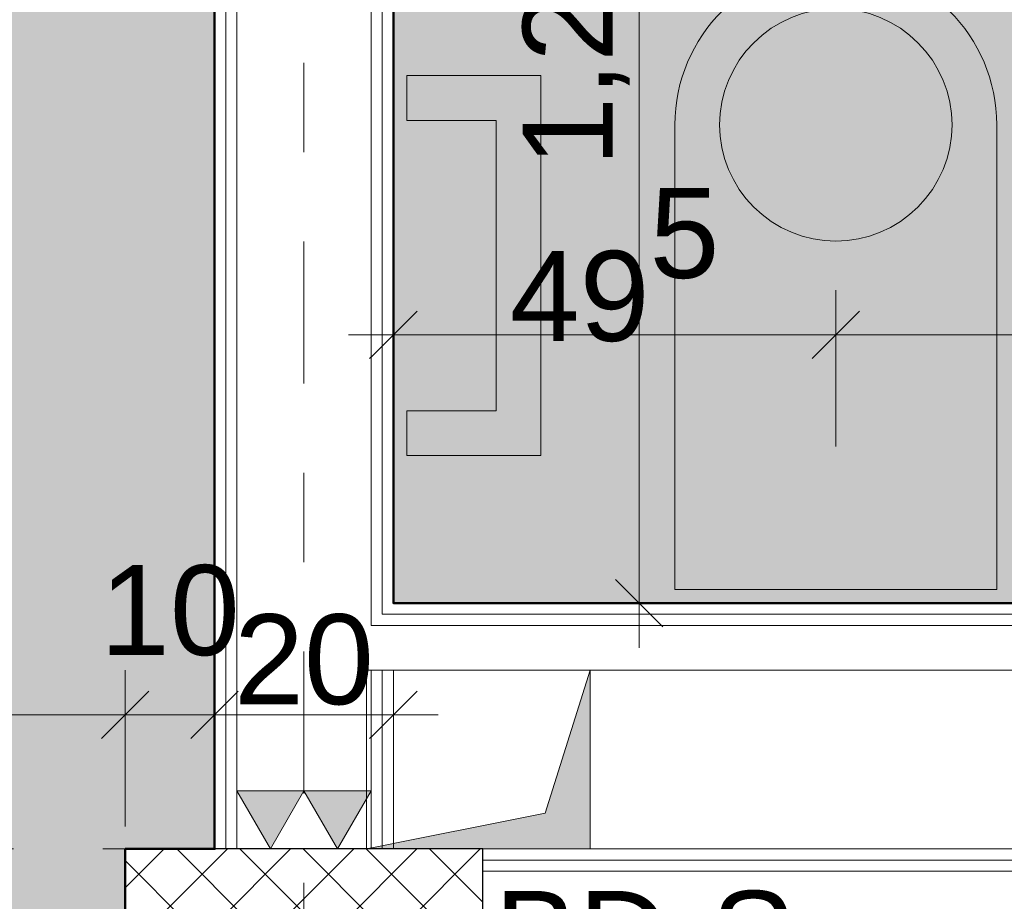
# Model space of a CAD drawing. Header units: metres. Extents: x -180 to 4, y -49 to 6.
# Tile 237 of 256: x -152.939 to -151.838, y -7.031 to -6.044. Entities that reach past the tile are written whole.
import ezdxf

# ---------------------------------------------------------------- set-up
doc = ezdxf.new("R2010")
doc.units = ezdxf.units.M
doc.header["$LTSCALE"] = 0.05
doc.header["$PDMODE"] = 1
doc.header["$PDSIZE"] = -2
doc.linetypes.add('Linienart-3', pattern=[2.116531, 1.058062, -1.058469])
doc.linetypes.add('Linienart-53', pattern=[5.291531, 3.175, -1.058062, 0.352704, -0.705764])
doc.layers.get('0').update_dxf_attribs({"lineweight": 25})
for name, color, linetype, lineweight, true_color in [('00 -Bauelemente -Dämmung innen', 7, 'Continuous', 9, 0xff7fe6), ('00 -Bauelemente -Gipskarton', 7, 'Continuous', 9, 0xff7fe6), ('30 -33 Aussenwände- 3 Aussenstützen', 7, 'Continuous', 50, 0x0000dd), ('30 -34 Innenwände- 2 nichttragend', 7, 'Continuous', 18, 0xff7fe6), ('30 -35 Decken- 1 Konstruktion-Träger- Stahlbeton', 7, 'Continuous', 13, 0x33aa00), ('30 -35 Decken- 11 Bodendurchbruch', 7, 'Continuous', 15, 0x599559), ('40 -41 Abwasser_Wasser_Gas- 1 Abwasser + sanitäre Anlagen', 7, 'Continuous', 9, 0xff6633), ('60- 61 allgemeine Ausstattung- 1 Möbel', 7, 'Continuous', 9, 0x00cccc), ('70 -72 Beschriftung- 1 Beschriftung allgemein', 7, 'Continuous', 9, 0xff6633), ('70 -72 Beschriftung- 2 Beschriftung Bauteile', 7, 'Continuous', 9, 0x9999ff), ('70 -75 Raumstempel- 1 Raumstempel', 1, 'Continuous', 50, 0xff0000), ('70 -76 Bemaßung- 2 Allgemein', 7, 'Continuous', 5, 0x6666cc), ('CW-Unsichtbar', 7, 'Continuous', 9, 0x599559)]:
    doc.layers.add(name, color=color, linetype=linetype, lineweight=lineweight, true_color=true_color)
doc.layers.add('70 -71 Achsen- 1 Gebäudeachsen', color=7, linetype='Linienart-53', lineweight=18)
doc.layers.add('Keine', color=7, linetype='Continuous', lineweight=9)
doc.styles.add('Arial', font='arial.ttf')
doc.dimstyles.new('k+k 1_50', dxfattribs={"dimtxt": 0.100689, "dimasz": 0.05302, "dimexe": 0.05, "dimexo": 0.15, "dimgap": 0.01, "dimtad": 1, "dimdec": 3, "dimtxsty": 'Arial', "dimblk": 'VW_SLASH', "dimblk1": 'VW_SLASH', "dimblk2": 'VW_SLASH', "dimcen": 0, "dimdle": 0.05, "dimadec": 3, "dimazin": 0, "dimtfac": 0.75, "dimtdec": 3, "dimtix": 1, "dimtmove": 0, "dimatfit": 0, "dimldrblk": 'VW_SLASH-1', "dimfxl": 0.125, "dimfxlon": 1, "dimfrac": 2, "dimtolj": 1, "dimarcsym": 0})

# ---------------------------------------------------------------- blocks, each defined once
blk = doc.blocks.new('Gruppe')
at = {"layer": '30 -35 Decken- 1 Konstruktion-Träger- Stahlbeton', "color": 7, "linetype": 'Linienart-3', "lineweight": 13, "transparency": 33554687}
blk.add_line((-101.346, -6.972), (-160.096, -6.972), dxfattribs=at)
at = {"layer": '30 -35 Decken- 1 Konstruktion-Träger- Stahlbeton', "color": 0, "flags": 1}
for tag in ['IFC_UUID', 'instanceID']:
    blk.add_attdef(tag, (-160.096, -7.372), '', height=0.00018, dxfattribs=at)
blk = doc.blocks.new('Gruppe-11432')
at = {"layer": '30 -33 Aussenwände- 3 Aussenstützen', "linetype": 'Continuous', "lineweight": 9, "transparency": 33554687}
for p, q in [((-152.621, -7.122), (-152.621, -7.222)), ((-152.671, -7.172), (-152.571, -7.172))]:
    blk.add_line(p, q, dxfattribs=at)
blk = doc.blocks.new('Gruppe-11433')
at = {"color": 255, "lineweight": 25, "transparency": 33554687}
blk.add_wipeout([(-152.421, -6.972), (-152.821, -6.972), (-152.821, -7.372), (-152.421, -7.372)], dxfattribs=at).dxf.layer = '30 -33 Aussenwände- 3 Aussenstützen'
at = {"layer": '30 -33 Aussenwände- 3 Aussenstützen', "linetype": 'Continuous', "lineweight": 9, "transparency": 33554687}
h = blk.add_hatch(dxfattribs=at)
h.set_pattern_fill('Beton 1mm SRF', style=0, pattern_type=2)
h.set_pattern_definition([(45, (0, 0), (0.03535534, -0.03535534), []), (-45, (0, 0), (0.03535534, 0.03535534), [])])
h.paths.add_polyline_path([(-152.421, -6.972), (-152.821, -6.972), (-152.821, -7.372), (-152.421, -7.372)])
at = {"layer": '30 -33 Aussenwände- 3 Aussenstützen', "lineweight": 25, "transparency": 33554687, "flags": 128}
blk.add_lwpolyline([(-152.421, -6.972), (-152.821, -6.972), (-152.821, -7.372), (-152.421, -7.372)], close=True, dxfattribs=at)
at = {"layer": '30 -33 Aussenwände- 3 Aussenstützen', "transparency": 33554687}
blk.add_blockref('Gruppe-11432', (0, 0), dxfattribs=at)
blk = doc.blocks.new('Gruppe-11434')
at = {"layer": '30 -33 Aussenwände- 3 Aussenstützen', "color": 7}
blk.add_blockref('Gruppe-11433', (0, 0), dxfattribs=at)
at = {"layer": '30 -33 Aussenwände- 3 Aussenstützen', "color": 0, "flags": 1}
for tag in ['IFC_UUID', 'instanceID']:
    blk.add_attdef(tag, (-152.821, -7.372), '', height=0.00018, dxfattribs=at)
blk = doc.blocks.new('_01-OG1_Tragwerk (2D)')
at = {"layer": '30 -35 Decken- 1 Konstruktion-Träger- Stahlbeton'}
blk.add_blockref('Gruppe', (0, 0), dxfattribs=at)
at = {"color": 255, "lineweight": 5, "transparency": 33554687}
for points in [[(-152.546, -5.037), (-152.696, -4.937), (-152.721, -4.912), (-152.721, -6.972), (-152.521, -6.972), (-152.521, -6.772), (-152.546, -6.772), (-152.546, -6.722), (-152.521, -6.697), (-152.521, -5.062)], [(-148.721, -6.972), (-150.661, -6.972), (-150.686, -6.997), (-150.786, -6.997), (-150.811, -6.972), (-152.421, -6.972), (-152.421, -7.122), (-148.871, -7.122)]]:
    blk.add_wipeout(points, dxfattribs=at).dxf.layer = '30 -34 Innenwände- 2 nichttragend'
for points in [[(-152.521, -6.697), (-152.521, -5.062), (-152.5335, -5.0495), (-152.5335, -6.7095)], [(-152.521, -6.972), (-152.521, -6.772), (-152.5335, -6.772), (-152.5335, -6.972)], [(-152.421, -6.9845), (-150.7985, -6.9845), (-150.811, -6.972), (-152.421, -6.972)]]:
    blk.add_wipeout(points, dxfattribs=at).dxf.layer = '00 -Bauelemente -Gipskarton'
at = {"layer": '00 -Bauelemente -Gipskarton', "transparency": 33554687}
for p, q in [((-152.521, -5.062), (-152.521, -6.697)), ((-152.521, -6.772), (-152.521, -6.972)), ((-152.421, -6.972), (-150.811, -6.972))]:
    blk.add_line(p, q, dxfattribs=at)
at = {"layer": '30 -34 Innenwände- 2 nichttragend', "transparency": 33554687}
for p, q in [((-152.521, -5.062), (-152.521, -6.697)), ((-152.521, -6.772), (-152.521, -6.972)), ((-152.421, -6.972), (-150.811, -6.972))]:
    blk.add_line(p, q, dxfattribs=at)
at = {"color": 255, "lineweight": 5, "transparency": 33554687}
for points in [[(-152.5335, -6.7095), (-152.5335, -5.0495), (-152.546, -5.037), (-152.546, -6.722)], [(-152.5335, -6.972), (-152.5335, -6.772), (-152.546, -6.772), (-152.546, -6.972)], [(-152.421, -6.997), (-150.786, -6.997), (-150.7985, -6.9845), (-152.421, -6.9845)]]:
    blk.add_wipeout(points, dxfattribs=at).dxf.layer = '00 -Bauelemente -Gipskarton'
at = {"layer": '00 -Bauelemente -Gipskarton', "transparency": 33554687}
for p, q in [((-152.5335, -5.0495), (-152.5335, -6.7095)), ((-152.5335, -5.0495), (-152.5335, -6.7095)), ((-152.5335, -6.772), (-152.5335, -6.972)), ((-152.5335, -6.772), (-152.5335, -6.972)), ((-152.421, -6.9845), (-150.7985, -6.9845)), ((-152.421, -6.9845), (-150.7985, -6.9845))]:
    blk.add_line(p, q, dxfattribs=at)
at = {"color": 255, "lineweight": 5, "transparency": 33554687}
for points in [[(-152.546, -6.972), (-152.546, -5.037), (-152.696, -4.937), (-152.696, -6.972)], [(-148.846, -7.097), (-148.746, -6.997), (-152.421, -6.997), (-152.421, -7.097)]]:
    blk.add_wipeout(points, dxfattribs=at).dxf.layer = '00 -Bauelemente -Dämmung innen'
at = {"layer": '00 -Bauelemente -Dämmung innen', "transparency": 33554687}
for p, q in [((-152.546, -5.037), (-152.546, -6.722)), ((-152.546, -6.772), (-152.546, -6.972)), ((-152.421, -6.997), (-150.786, -6.997))]:
    blk.add_line(p, q, dxfattribs=at)
at = {"layer": '00 -Bauelemente -Gipskarton', "transparency": 33554687}
for p, q in [((-152.546, -5.037), (-152.546, -6.722)), ((-152.546, -6.772), (-152.546, -6.972)), ((-152.421, -6.997), (-150.786, -6.997))]:
    blk.add_line(p, q, dxfattribs=at)
at = {"layer": '30 -34 Innenwände- 2 nichttragend', "transparency": 33554687}
blk.add_line((-152.421, -7.122), (-152.421, -6.972), dxfattribs=at)
at = {"color": 255, "lineweight": 5, "transparency": 33554687}
blk.add_wipeout([(-152.696, -6.972), (-152.696, -4.937), (-152.7085, -4.9245), (-152.7085, -6.972)], dxfattribs=at).dxf.layer = '00 -Bauelemente -Gipskarton'
at = {"layer": '00 -Bauelemente -Dämmung innen', "transparency": 33554687}
blk.add_line((-152.696, -4.937), (-152.696, -6.972), dxfattribs=at)
at = {"layer": '00 -Bauelemente -Gipskarton', "transparency": 33554687}
blk.add_line((-152.696, -4.937), (-152.696, -6.972), dxfattribs=at)
at = {"color": 255, "lineweight": 5, "transparency": 33554687}
for points, layer in [([(-152.7085, -6.972), (-152.7085, -4.9245), (-152.721, -4.912), (-152.721, -6.972)], '00 -Bauelemente -Gipskarton'), ([(-150.786, -6.772), (-150.786, -6.722), (-150.811, -6.697), (-152.521, -6.697), (-152.546, -6.722), (-152.546, -6.772)], '30 -34 Innenwände- 2 nichttragend')]:
    blk.add_wipeout(points, dxfattribs=at).dxf.layer = layer
at = {"layer": '00 -Bauelemente -Gipskarton', "transparency": 33554687}
for p, q in [((-152.721, -4.912), (-152.721, -6.972)), ((-152.7085, -4.9245), (-152.7085, -6.972)), ((-152.7085, -4.9245), (-152.7085, -6.972))]:
    blk.add_line(p, q, dxfattribs=at)
at = {"layer": '30 -34 Innenwände- 2 nichttragend', "transparency": 33554687}
for p, q in [((-152.721, -4.912), (-152.721, -6.972)), ((-152.721, -6.972), (-152.521, -6.972))]:
    blk.add_line(p, q, dxfattribs=at)
at = {"color": 255, "lineweight": 5, "transparency": 33554687}
blk.add_wipeout([(-152.546, -6.772), (-150.786, -6.772), (-150.786, -6.722), (-152.546, -6.722)], dxfattribs=at).dxf.layer = '00 -Bauelemente -Dämmung innen'
at = {"layer": '00 -Bauelemente -Dämmung innen', "transparency": 33554687}
for p, q in [((-152.521, -6.772), (-152.546, -6.772)), ((-150.811, -6.772), (-152.521, -6.772))]:
    blk.add_line(p, q, dxfattribs=at)
at = {"layer": '30 -34 Innenwände- 2 nichttragend', "transparency": 33554687}
blk.add_line((-150.811, -6.772), (-152.521, -6.772), dxfattribs=at)
at = {"layer": '30 -33 Aussenwände- 3 Aussenstützen'}
blk.add_blockref('Gruppe-11434', (0, 0), dxfattribs=at)
at = {"color": 255, "lineweight": 5, "transparency": 33554687}
blk.add_wipeout([(-152.546, -6.722), (-150.786, -6.722), (-150.7985, -6.7095), (-152.5335, -6.7095)], dxfattribs=at).dxf.layer = '00 -Bauelemente -Gipskarton'
at = {"layer": '00 -Bauelemente -Dämmung innen', "transparency": 33554687}
blk.add_line((-150.786, -6.722), (-152.546, -6.722), dxfattribs=at)
at = {"layer": '00 -Bauelemente -Gipskarton', "transparency": 33554687}
blk.add_line((-150.786, -6.722), (-152.546, -6.722), dxfattribs=at)
at = {"color": 255, "lineweight": 5, "transparency": 33554687}
blk.add_wipeout([(-152.5335, -6.7095), (-150.7985, -6.7095), (-150.811, -6.697), (-152.521, -6.697)], dxfattribs=at).dxf.layer = '00 -Bauelemente -Gipskarton'
at = {"layer": '00 -Bauelemente -Gipskarton', "transparency": 33554687}
for p, q in [((-150.811, -6.697), (-152.521, -6.697)), ((-150.7985, -6.7095), (-152.5335, -6.7095)), ((-150.7985, -6.7095), (-152.5335, -6.7095))]:
    blk.add_line(p, q, dxfattribs=at)
at = {"layer": '30 -34 Innenwände- 2 nichttragend', "transparency": 33554687}
blk.add_line((-150.811, -6.697), (-152.521, -6.697), dxfattribs=at)
blk = doc.blocks.new('Gruppe-12850')
at = {"layer": '40 -41 Abwasser_Wasser_Gas- 1 Abwasser + sanitäre Anlagen', "flags": 128}
for points in [[(-151.701, -6.682), (-151.701, -5.832), (-151.651, -5.832), (-151.651, -6.682)], [(-152.026, -6.292), (-152.0387, -6.2914), (-152.0514, -6.2895), (-152.0637, -6.2864), (-152.0757, -6.2821), (-152.0873, -6.2767), (-152.0982, -6.2701), (-152.1085, -6.2625), (-152.1179, -6.254), (-152.1265, -6.2445), (-152.1341, -6.2343), (-152.1406, -6.2233), (-152.1461, -6.2118), (-152.1504, -6.1998), (-152.1535, -6.1874), (-152.1554, -6.1748), (-152.156, -6.162), (-152.1554, -6.1493), (-152.1535, -6.1367), (-152.1504, -6.1243), (-152.1461, -6.1123), (-152.1406, -6.1008), (-152.1341, -6.0898), (-152.1265, -6.0796), (-152.1179, -6.0701), (-152.1085, -6.0616), (-152.0982, -6.054), (-152.0873, -6.0474), (-152.0757, -6.0419), (-152.0637, -6.0376), (-152.0514, -6.0345), (-152.0387, -6.0327), (-152.026, -6.032), (-152.0133, -6.0327), (-152.0006, -6.0345), (-151.9883, -6.0376), (-151.9763, -6.0419), (-151.9647, -6.0474), (-151.9538, -6.054), (-151.9435, -6.0616), (-151.9341, -6.0701), (-151.9255, -6.0796), (-151.9179, -6.0898), (-151.9114, -6.1008), (-151.9059, -6.1123), (-151.9016, -6.1243), (-151.8985, -6.1367), (-151.8966, -6.1493), (-151.896, -6.162), (-151.8966, -6.1748), (-151.8985, -6.1874), (-151.9016, -6.1998), (-151.9059, -6.2118), (-151.9114, -6.2233), (-151.9179, -6.2343), (-151.9255, -6.2445), (-151.9341, -6.254), (-151.9435, -6.2625), (-151.9538, -6.2701), (-151.9647, -6.2767), (-151.9763, -6.2821), (-151.9883, -6.2864), (-152.0006, -6.2895), (-152.0133, -6.2914)], [(-152.506, -6.482), (-152.406, -6.482), (-152.406, -6.157), (-152.506, -6.157), (-152.506, -6.107), (-152.356, -6.107), (-152.356, -6.532), (-152.506, -6.532)]]:
    blk.add_lwpolyline(points, close=True, dxfattribs=at)
blk.add_lwpolyline([(-151.846, -6.682), (-152.206, -6.682), (-152.206, -6.162, -1), (-151.846, -6.162)], format="xyb", close=True, dxfattribs=at)
blk = doc.blocks.new('Gruppe-14505')
at = {"layer": '30 -35 Decken- 11 Bodendurchbruch', "linetype": 'Continuous', "lineweight": 0}
blk.add_hatch(color=85, dxfattribs=at).paths.add_polyline_path([(-152.551, -6.972), (-152.301, -6.972), (-152.301, -6.772), (-152.351, -6.932)])
at = {"layer": '30 -35 Decken- 11 Bodendurchbruch', "flags": 128}
blk.add_lwpolyline([(-152.551, -6.972), (-152.301, -6.972), (-152.301, -6.772), (-152.351, -6.932)], close=True, dxfattribs=at)
blk = doc.blocks.new('Gruppe-14506')
at = {"layer": '30 -35 Decken- 11 Bodendurchbruch', "flags": 128}
blk.add_lwpolyline([(-152.551, -6.972), (-152.551, -6.772), (-152.301, -6.772), (-152.351, -6.932)], close=True, dxfattribs=at)
blk = doc.blocks.new('Gruppe-14507')
at = {"layer": '30 -35 Decken- 11 Bodendurchbruch', "insert": (-152.408, -7.3014), "char_height": 0.100689, "attachment_point": 7, "line_spacing_factor": 0.970891, "style": 'Arial'}
blk.add_mtext('BD-S \\P0,25m/0,20m', dxfattribs=at)
blk = doc.blocks.new('Gruppe-14508')
at = {"layer": '30 -35 Decken- 11 Bodendurchbruch'}
for name in ['Gruppe-14505', 'Gruppe-14506']:
    blk.add_blockref(name, (0, 0), dxfattribs=at)
at = {"layer": '30 -35 Decken- 11 Bodendurchbruch', "color": 7, "transparency": 33554687}
blk.add_blockref('Gruppe-14507', (0, 0), dxfattribs=at)
blk = doc.blocks.new('Gruppe-14509')
at = {"layer": 'CW-Unsichtbar', "linetype": 'Continuous', "lineweight": 5, "transparency": 33554687}
for p in [(-152.551, -6.872), (-152.301, -6.872)]:
    blk.add_point(p, dxfattribs=at)
at = {"layer": '30 -35 Decken- 11 Bodendurchbruch', "color": 7, "transparency": 33554687}
blk.add_blockref('Gruppe-14508', (0, 0), dxfattribs=at)
at = {"layer": '30 -35 Decken- 11 Bodendurchbruch', "color": 0, "flags": 1}
for tag in ['IFC_UUID', 'instanceID', 'prm0_name', 'prm0_type', 'prm0_value', 'prm1_name', 'prm1_type', 'prm1_value', 'prm2_name', 'prm2_type', 'prm2_value', 'prm3_name', 'prm3_type', 'prm3_value', 'prm4_name', 'prm4_type', 'prm4_value', 'prm5_name', 'prm5_type', 'prm5_value', 'prm6_name', 'prm6_type', 'prm6_value', 'prm7_name', 'prm7_type', 'prm7_value']:
    blk.add_attdef(tag, (-152.551, -7.306), '', height=0.00018, dxfattribs=at)
blk = doc.blocks.new('_OG1_2D (2D)')
at = {"layer": '70 -75 Raumstempel- 1 Raumstempel', "linetype": 'Continuous', "lineweight": 0, "true_color": 0xff0000}
for points in [[(-152.72099996, -0.64704198), (-152.72099996, -6.97204198), (-152.82099996, -6.97204198), (-152.82099996, -7.37204198), (-152.72099996, -7.37204198), (-152.72099996, -7.78204198), (-156.34599996, -7.78204198), (-156.34599996, -0.64704198)], [(-152.52099996, -5.06204198), (-150.81099996, -5.06204198), (-150.81099996, -6.69704198), (-152.52099996, -6.69704198)]]:
    blk.add_hatch(color=1, dxfattribs=at).paths.add_polyline_path(points)
at = {"layer": '60- 61 allgemeine Ausstattung- 1 Möbel', "flags": 128}
blk.add_lwpolyline([(-153.07099996, -4.89704198), (-153.07099996, -7.78204198), (-152.72099996, -7.78204198), (-152.72099996, -7.37204198), (-152.82099996, -7.37204198), (-152.82099996, -6.97204198), (-152.72099996, -6.97204198), (-152.72099996, -4.89704198)], close=True, dxfattribs=at)
at = {"layer": '70 -75 Raumstempel- 1 Raumstempel', "flags": 128}
for points in [[(-152.72099996, -0.64704198), (-152.72099996, -6.97204198), (-152.82099996, -6.97204198), (-152.82099996, -7.37204198), (-152.72099996, -7.37204198), (-152.72099996, -7.78204198), (-156.34599996, -7.78204198), (-156.34599996, -0.64704198)], [(-152.52099996, -5.06204198), (-150.81099996, -5.06204198), (-150.81099996, -6.69704198), (-152.52099996, -6.69704198)]]:
    blk.add_lwpolyline(points, close=True, dxfattribs=at)
at = {"layer": '30 -35 Decken- 11 Bodendurchbruch'}
blk.add_blockref('Gruppe-14509', (0, 0), dxfattribs=at)
at = {"layer": '40 -41 Abwasser_Wasser_Gas- 1 Abwasser + sanitäre Anlagen'}
blk.add_blockref('Gruppe-12850', (0, 0), dxfattribs=at)
blk = doc.blocks.new('VW_SLASH')
at = {"color": 0, "linetype": 'ByBlock', "lineweight": -2, "transparency": 16777216}
blk.add_line((0.943, 0), (-1, 0), dxfattribs=at)
at = {"color": 0, "lineweight": 20, "transparency": 16777216, "flags": 128}
blk.add_lwpolyline([(0.5, 0.5), (-0.5, -0.5)], dxfattribs=at)
blk = doc.blocks.new('*D18625')
at = {"layer": '70 -76 Bemaßung- 2 Allgemein', "color": 0, "lineweight": -2}
for p, q in [((-152.871, -4.897), (-153.046, -4.897)), ((-152.996, -6.919), (-152.996, -4.9501)), ((-152.971, -6.972), (-153.046, -6.972))]:
    blk.add_line(p, q, dxfattribs=at)
at = {"layer": 'Defpoints', "color": 0}
for p in [(-152.996, -4.897), (-152.696, -4.897), (-152.821, -6.972)]:
    blk.add_point(p, dxfattribs=at)
at = {"layer": '70 -76 Bemaßung- 2 Allgemein', "color": 0, "lineweight": -2, "xscale": 0.05302001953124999, "yscale": 0.05302001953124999, "zscale": 0.05302001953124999}
for p, rotation in [((-152.996, -4.897), 90), ((-152.996, -6.972), 270)]:
    blk.add_blockref('VW_SLASH', p, dxfattribs=dict(at, rotation=rotation))
at = {"layer": '70 -76 Bemaßung- 2 Allgemein', "color": 0, "insert": (-153.0832, -5.9345), "char_height": 0.100689, "attachment_point": 5, "rotation": 90, "style": 'Arial'}
blk.add_mtext('\\A1;2,07\\S5^ ;', dxfattribs=at)
blk = doc.blocks.new('VW_SLASH-1')
at = {"color": 0, "linetype": 'ByBlock', "lineweight": -2, "transparency": 16777216}
blk.add_line((0.943, 0), (-1, 0), dxfattribs=at)
at = {"color": 0, "lineweight": 5, "transparency": 16777216, "flags": 128}
blk.add_lwpolyline([(0.5, 0.5), (-0.5, -0.5)], dxfattribs=at)
blk = doc.blocks.new('*D18626')
at = {"layer": '70 -76 Bemaßung- 2 Allgemein', "color": 0, "lineweight": -2}
for p, q in [((-152.971, -6.972), (-153.046, -6.972)), ((-152.996, -7.319), (-152.996, -7.0251)), ((-152.971, -7.372), (-153.046, -7.372))]:
    blk.add_line(p, q, dxfattribs=at)
at = {"layer": 'Defpoints', "color": 0}
for p in [(-152.996, -6.972), (-152.821, -6.972), (-152.821, -7.372)]:
    blk.add_point(p, dxfattribs=at)
at = {"layer": '70 -76 Bemaßung- 2 Allgemein', "color": 0, "lineweight": -2, "xscale": 0.05302001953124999, "yscale": 0.05302001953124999, "zscale": 0.05302001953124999}
for p, rotation in [((-152.996, -6.972), 90), ((-152.996, -7.372), 270)]:
    blk.add_blockref('VW_SLASH', p, dxfattribs=dict(at, rotation=rotation))
at = {"layer": '70 -76 Bemaßung- 2 Allgemein', "color": 0, "insert": (-153.0574, -7.172), "char_height": 0.10069, "attachment_point": 5, "rotation": 90, "style": 'Arial'}
blk.add_mtext('\\A1;40', dxfattribs=at)
blk = doc.blocks.new('*D18631')
at = {"layer": '70 -76 Bemaßung- 2 Allgemein', "color": 0, "lineweight": -2}
for p, q in [((-153.221, -5.062), (-153.396, -5.062)), ((-153.346, -6.644), (-153.346, -5.1151)), ((-153.221, -6.697), (-153.396, -6.697))]:
    blk.add_line(p, q, dxfattribs=at)
at = {"layer": 'Defpoints', "color": 0}
for p in [(-153.346, -5.062), (-152.546, -5.062), (-152.546, -6.697)]:
    blk.add_point(p, dxfattribs=at)
at = {"layer": '70 -76 Bemaßung- 2 Allgemein', "color": 0, "lineweight": -2, "xscale": 0.05302001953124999, "yscale": 0.05302001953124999, "zscale": 0.05302001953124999}
for p, rotation in [((-153.346, -5.062), 90), ((-153.346, -6.697), 270)]:
    blk.add_blockref('VW_SLASH', p, dxfattribs=dict(at, rotation=rotation))
at = {"layer": '70 -76 Bemaßung- 2 Allgemein', "color": 0, "insert": (-153.4332, -5.8795), "char_height": 0.100689, "attachment_point": 5, "rotation": 90, "style": 'Arial'}
blk.add_mtext('\\A1;1,63\\S5^ ;', dxfattribs=at)
blk = doc.blocks.new('*D18632')
at = {"layer": '70 -76 Bemaßung- 2 Allgemein', "color": 0, "lineweight": -2}
for p, q in [((-153.346, -6.644), (-153.346, -6.591)), ((-153.221, -6.697), (-153.396, -6.697)), ((-153.346, -6.772), (-153.346, -6.697)), ((-153.221, -6.772), (-153.396, -6.772)), ((-153.346, -6.8251), (-153.346, -6.8781))]:
    blk.add_line(p, q, dxfattribs=at)
at = {"layer": 'Defpoints', "color": 0}
for p in [(-153.346, -6.697), (-152.546, -6.697), (-152.546, -6.772)]:
    blk.add_point(p, dxfattribs=at)
at = {"layer": '70 -76 Bemaßung- 2 Allgemein', "color": 0, "lineweight": -2, "xscale": 0.05302001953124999, "yscale": 0.05302001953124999, "zscale": 0.05302001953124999}
for p, rotation in [((-153.346, -6.697), 270), ((-153.346, -6.772), 90)]:
    blk.add_blockref('VW_SLASH', p, dxfattribs=dict(at, rotation=rotation))
at = {"layer": '70 -76 Bemaßung- 2 Allgemein', "color": 0, "insert": (-153.4783, -6.7345), "char_height": 0.100689, "attachment_point": 5, "rotation": 90, "style": 'Arial'}
blk.add_mtext('\\A1;7\\S5^ ;', dxfattribs=at)
blk = doc.blocks.new('*D18633')
at = {"layer": '70 -76 Bemaßung- 2 Allgemein', "color": 0, "lineweight": -2}
for p, q in [((-153.221, -6.772), (-153.396, -6.772)), ((-153.346, -6.919), (-153.346, -6.8251)), ((-153.221, -6.972), (-153.396, -6.972))]:
    blk.add_line(p, q, dxfattribs=at)
at = {"layer": 'Defpoints', "color": 0}
for p in [(-153.346, -6.772), (-152.546, -6.772), (-152.296, -6.972)]:
    blk.add_point(p, dxfattribs=at)
at = {"layer": '70 -76 Bemaßung- 2 Allgemein', "color": 0, "lineweight": -2, "xscale": 0.05302001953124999, "yscale": 0.05302001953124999, "zscale": 0.05302001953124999}
for p, rotation in [((-153.346, -6.772), 90), ((-153.346, -6.972), 270)]:
    blk.add_blockref('VW_SLASH', p, dxfattribs=dict(at, rotation=rotation))
at = {"layer": '70 -76 Bemaßung- 2 Allgemein', "color": 0, "insert": (-153.4074, -6.872), "char_height": 0.10069, "attachment_point": 5, "rotation": 90, "style": 'Arial'}
blk.add_mtext('\\A1;20', dxfattribs=at)
blk = doc.blocks.new('*D18634')
at = {"layer": '70 -76 Bemaßung- 2 Allgemein', "color": 0, "lineweight": -2}
for p, q in [((-153.221, -6.972), (-153.396, -6.972)), ((-153.346, -7.069), (-153.346, -7.0251)), ((-153.221, -7.122), (-153.396, -7.122))]:
    blk.add_line(p, q, dxfattribs=at)
at = {"layer": 'Defpoints', "color": 0}
for p in [(-153.346, -6.972), (-152.296, -6.972), (-152.296, -7.122)]:
    blk.add_point(p, dxfattribs=at)
at = {"layer": '70 -76 Bemaßung- 2 Allgemein', "color": 0, "lineweight": -2, "xscale": 0.05302001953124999, "yscale": 0.05302001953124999, "zscale": 0.05302001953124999}
for p, rotation in [((-153.346, -6.972), 90), ((-153.346, -7.122), 270)]:
    blk.add_blockref('VW_SLASH', p, dxfattribs=dict(at, rotation=rotation))
at = {"layer": '70 -76 Bemaßung- 2 Allgemein', "color": 0, "insert": (-153.437, -7.047), "char_height": 0.10069, "attachment_point": 5, "rotation": 90, "style": 'Arial'}
blk.add_mtext('\\A1;15', dxfattribs=at)
blk = doc.blocks.new('*D18648')
at = {"layer": '70 -76 Bemaßung- 2 Allgemein', "color": 0, "lineweight": -2}
for p, q in [((-152.371, -5.062), (-152.196, -5.062)), ((-152.246, -5.394), (-152.246, -5.1151)), ((-152.371, -5.447), (-152.196, -5.447))]:
    blk.add_line(p, q, dxfattribs=at)
at = {"layer": 'Defpoints', "color": 0}
for p in [(-152.546, -5.062), (-152.246, -5.062), (-152.531, -5.447)]:
    blk.add_point(p, dxfattribs=at)
at = {"layer": '70 -76 Bemaßung- 2 Allgemein', "color": 0, "lineweight": -2, "xscale": 0.05302001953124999, "yscale": 0.05302001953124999, "zscale": 0.05302001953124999}
for p, rotation in [((-152.246, -5.062), 90), ((-152.246, -5.447), 270)]:
    blk.add_blockref('VW_SLASH', p, dxfattribs=dict(at, rotation=rotation))
at = {"layer": '70 -76 Bemaßung- 2 Allgemein', "color": 0, "insert": (-152.3241, -5.2545), "char_height": 0.100689, "attachment_point": 5, "rotation": 90, "style": 'Arial'}
blk.add_mtext('\\A1;38\\S5^ ;', dxfattribs=at)
blk = doc.blocks.new('*D18649')
at = {"layer": '70 -76 Bemaßung- 2 Allgemein', "color": 0, "lineweight": -2}
for p, q in [((-152.371, -5.447), (-152.196, -5.447)), ((-152.246, -6.644), (-152.246, -5.5001)), ((-152.371, -6.697), (-152.196, -6.697))]:
    blk.add_line(p, q, dxfattribs=at)
at = {"layer": 'Defpoints', "color": 0}
for p in [(-152.531, -5.447), (-152.246, -5.447), (-152.546, -6.697)]:
    blk.add_point(p, dxfattribs=at)
at = {"layer": '70 -76 Bemaßung- 2 Allgemein', "color": 0, "lineweight": -2, "xscale": 0.05302001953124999, "yscale": 0.05302001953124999, "zscale": 0.05302001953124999}
for p, rotation in [((-152.246, -5.447), 90), ((-152.246, -6.697), 270)]:
    blk.add_blockref('VW_SLASH', p, dxfattribs=dict(at, rotation=rotation))
at = {"layer": '70 -76 Bemaßung- 2 Allgemein', "color": 0, "insert": (-152.3165, -6.072), "char_height": 0.10069, "attachment_point": 5, "rotation": 90, "style": 'Arial'}
blk.add_mtext('\\A1;1,25', dxfattribs=at)
blk = doc.blocks.new('*D18651')
at = {"layer": '70 -76 Bemaßung- 2 Allgemein', "color": 0, "lineweight": -2}
for p, q in [((-152.521, -6.522), (-152.521, -6.347)), ((-152.026, -6.522), (-152.026, -6.347)), ((-152.079, -6.397), (-152.468, -6.397))]:
    blk.add_line(p, q, dxfattribs=at)
at = {"layer": 'Defpoints', "color": 0}
for p in [(-152.521, -6.397), (-152.026, -6.682), (-152.521, -6.697)]:
    blk.add_point(p, dxfattribs=at)
at = {"layer": '70 -76 Bemaßung- 2 Allgemein', "color": 0, "lineweight": -2, "xscale": 0.05302001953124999, "yscale": 0.05302001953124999, "zscale": 0.05302001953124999, "rotation": 180}
blk.add_blockref('VW_SLASH', (-152.521, -6.397), dxfattribs=at)
at = {"layer": '70 -76 Bemaßung- 2 Allgemein', "color": 0, "lineweight": -2, "xscale": 0.05302001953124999, "yscale": 0.05302001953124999, "zscale": 0.05302001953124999}
blk.add_blockref('VW_SLASH', (-152.026, -6.397), dxfattribs=at)
at = {"layer": '70 -76 Bemaßung- 2 Allgemein', "color": 0, "insert": (-152.2735, -6.3189), "char_height": 0.100689, "attachment_point": 5, "style": 'Arial'}
blk.add_mtext('\\A1;49\\S5^ ;', dxfattribs=at)
blk = doc.blocks.new('*D18652')
at = {"layer": '70 -76 Bemaßung- 2 Allgemein', "color": 0, "lineweight": -2}
for p, q in [((-152.026, -6.522), (-152.026, -6.347)), ((-150.811, -6.522), (-150.811, -6.347)), ((-150.864, -6.397), (-151.973, -6.397))]:
    blk.add_line(p, q, dxfattribs=at)
at = {"layer": 'Defpoints', "color": 0}
for p in [(-152.026, -6.397), (-152.026, -6.682), (-150.811, -6.697)]:
    blk.add_point(p, dxfattribs=at)
at = {"layer": '70 -76 Bemaßung- 2 Allgemein', "color": 0, "lineweight": -2, "xscale": 0.05302001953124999, "yscale": 0.05302001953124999, "zscale": 0.05302001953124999, "rotation": 180}
blk.add_blockref('VW_SLASH', (-152.026, -6.397), dxfattribs=at)
at = {"layer": '70 -76 Bemaßung- 2 Allgemein', "color": 0, "lineweight": -2, "xscale": 0.05302001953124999, "yscale": 0.05302001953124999, "zscale": 0.05302001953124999}
blk.add_blockref('VW_SLASH', (-150.811, -6.397), dxfattribs=at)
at = {"layer": '70 -76 Bemaßung- 2 Allgemein', "color": 0, "insert": (-151.4185, -6.3098), "char_height": 0.100689, "attachment_point": 5, "style": 'Arial'}
blk.add_mtext('\\A1;1,21\\S5^ ;', dxfattribs=at)
blk = doc.blocks.new('*D18674')
at = {"layer": '70 -76 Bemaßung- 2 Allgemein', "color": 0, "lineweight": -2}
for p, q in [((-156.346, -6.947), (-156.346, -6.772)), ((-152.821, -6.947), (-152.821, -6.772)), ((-152.874, -6.822), (-156.293, -6.822))]:
    blk.add_line(p, q, dxfattribs=at)
at = {"layer": 'Defpoints', "color": 0}
for p in [(-156.346, -6.822), (-152.821, -7.122), (-156.346, -7.932)]:
    blk.add_point(p, dxfattribs=at)
at = {"layer": '70 -76 Bemaßung- 2 Allgemein', "color": 0, "lineweight": -2, "xscale": 0.05302001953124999, "yscale": 0.05302001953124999, "zscale": 0.05302001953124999, "rotation": 180}
blk.add_blockref('VW_SLASH', (-156.346, -6.822), dxfattribs=at)
at = {"layer": '70 -76 Bemaßung- 2 Allgemein', "color": 0, "lineweight": -2, "xscale": 0.05302001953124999, "yscale": 0.05302001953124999, "zscale": 0.05302001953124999}
blk.add_blockref('VW_SLASH', (-152.821, -6.822), dxfattribs=at)
at = {"layer": '70 -76 Bemaßung- 2 Allgemein', "color": 0, "insert": (-154.5835, -6.7348), "char_height": 0.100689, "attachment_point": 5, "style": 'Arial'}
blk.add_mtext('\\A1;3,52\\S5^ ;', dxfattribs=at)
blk = doc.blocks.new('*D18675')
at = {"layer": '70 -76 Bemaßung- 2 Allgemein', "color": 0, "lineweight": -2}
for p, q in [((-152.821, -6.947), (-152.821, -6.772)), ((-152.721, -6.822), (-152.721, -6.772)), ((-152.874, -6.822), (-152.927, -6.822)), ((-152.721, -6.822), (-152.821, -6.822)), ((-152.668, -6.822), (-152.615, -6.822))]:
    blk.add_line(p, q, dxfattribs=at)
at = {"layer": 'Defpoints', "color": 0}
for p in [(-152.821, -6.822), (-152.721, -6.972), (-152.821, -7.122)]:
    blk.add_point(p, dxfattribs=at)
at = {"layer": '70 -76 Bemaßung- 2 Allgemein', "color": 0, "lineweight": -2, "xscale": 0.05302001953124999, "yscale": 0.05302001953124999, "zscale": 0.05302001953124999}
blk.add_blockref('VW_SLASH', (-152.821, -6.822), dxfattribs=at)
at = {"layer": '70 -76 Bemaßung- 2 Allgemein', "color": 0, "lineweight": -2, "xscale": 0.05302001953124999, "yscale": 0.05302001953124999, "zscale": 0.05302001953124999, "rotation": 180}
blk.add_blockref('VW_SLASH', (-152.721, -6.822), dxfattribs=at)
at = {"layer": '70 -76 Bemaßung- 2 Allgemein', "color": 0, "insert": (-152.771, -6.7056), "char_height": 0.10069, "attachment_point": 5, "style": 'Arial'}
blk.add_mtext('\\A1;10', dxfattribs=at)
blk = doc.blocks.new('*D18676')
at = {"layer": '70 -76 Bemaßung- 2 Allgemein', "color": 0, "lineweight": -2}
for p, q in [((-152.721, -6.822), (-152.721, -6.772)), ((-152.521, -6.822), (-152.521, -6.772)), ((-152.574, -6.822), (-152.668, -6.822))]:
    blk.add_line(p, q, dxfattribs=at)
at = {"layer": 'Defpoints', "color": 0}
for p in [(-152.721, -6.822), (-152.721, -6.972), (-152.521, -6.972)]:
    blk.add_point(p, dxfattribs=at)
at = {"layer": '70 -76 Bemaßung- 2 Allgemein', "color": 0, "lineweight": -2, "xscale": 0.05302001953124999, "yscale": 0.05302001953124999, "zscale": 0.05302001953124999, "rotation": 180}
blk.add_blockref('VW_SLASH', (-152.721, -6.822), dxfattribs=at)
at = {"layer": '70 -76 Bemaßung- 2 Allgemein', "color": 0, "lineweight": -2, "xscale": 0.05302001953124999, "yscale": 0.05302001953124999, "zscale": 0.05302001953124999}
blk.add_blockref('VW_SLASH', (-152.521, -6.822), dxfattribs=at)
at = {"layer": '70 -76 Bemaßung- 2 Allgemein', "color": 0, "insert": (-152.621, -6.7606), "char_height": 0.10069, "attachment_point": 5, "style": 'Arial'}
blk.add_mtext('\\A1;20', dxfattribs=at)
blk = doc.blocks.new('Gruppe-16731')
at = {"layer": '70 -72 Beschriftung- 2 Beschriftung Bauteile', "linetype": 'Continuous', "lineweight": 0}
for points in [[(-152.621, -6.9071), (-152.6585, -6.972), (-152.696, -6.9071)], [(-152.546, -6.9071), (-152.5835, -6.972), (-152.621, -6.9071)]]:
    blk.add_hatch(color=254, dxfattribs=at).paths.add_polyline_path(points)
at = {"layer": '70 -72 Beschriftung- 2 Beschriftung Bauteile', "linetype": 'Continuous', "lineweight": 9, "flags": 128}
for points in [[(-152.621, -6.9071), (-152.6585, -6.972), (-152.696, -6.9071)], [(-152.546, -6.9071), (-152.5835, -6.972), (-152.621, -6.9071)]]:
    blk.add_lwpolyline(points, close=True, dxfattribs=at)
at = {"layer": '70 -72 Beschriftung- 2 Beschriftung Bauteile', "linetype": 'Continuous', "lineweight": 5}
blk.add_point((-152.621, -6.972), dxfattribs=at)
blk = doc.blocks.new('_Achsen (3D)')
at = {"layer": '70 -71 Achsen- 1 Gebäudeachsen', "transparency": 33554687}
blk.add_line((-152.621, 3.8), (-152.621, -46.172), dxfattribs=at)
blk = doc.blocks.new('Gruppe-15537')
at = {"layer": '70 -76 Bemaßung- 2 Allgemein'}
dim = blk.add_linear_dim(base=(-152.996, -4.897), p1=(-152.821, -6.972), p2=(-152.696, -4.897), angle=270, text='2,07\\S5^ ;', dimstyle='k+k 1_50', override={"dimtxt": 0.100689, "dimgap": 0.01, "dimpost": '<>', "dimtxsty": 'Arial', "dimtmove": 2}, dxfattribs=at)
dim.commit()
dim.dimension.update_dxf_attribs({"geometry": '*D18625', "text_midpoint": (-153.0832, -5.9345)})
dim = blk.add_aligned_dim(p1=(-152.821, -7.372), p2=(-152.821, -6.972), distance=0.175, text='40', dimstyle='k+k 1_50', override={"dimtxt": 0.100689, "dimgap": 0.01, "dimpost": '<>', "dimtxsty": 'Arial', "dimtmove": 2}, dxfattribs=at)
dim.commit()
dim.dimension.update_dxf_attribs({"geometry": '*D18626', "text_midpoint": (-153.0574, -7.172)})
blk = doc.blocks.new('Gruppe-15538')
at = {"layer": '70 -76 Bemaßung- 2 Allgemein'}
for p1, p2, text, override, picture, middle in [((-152.546, -6.697), (-152.546, -5.062), '1,63\\S5^ ;', {"dimtxt": 0.100689, "dimgap": 0.01, "dimpost": '<>', "dimtxsty": 'Arial', "dimtmove": 2}, '*D18631', (-153.4332, -5.8795)), ((-152.546, -6.772), (-152.546, -6.697), '7\\S5^ ;', {"dimtxt": 0.100689, "dimgap": 0.01, "dimpost": '<>', "dimtxsty": 'Arial', "dimtix": 0, "dimtmove": 2}, '*D18632', (-153.4783, -6.7345))]:
    dim = blk.add_aligned_dim(p1=p1, p2=p2, distance=0.8, text=text, dimstyle='k+k 1_50', override=override, dxfattribs=at)
    dim.commit()
    dim.dimension.update_dxf_attribs({"geometry": picture, "text_midpoint": middle})
dim = blk.add_linear_dim(base=(-153.346, -6.772), p1=(-152.296, -6.972), p2=(-152.546, -6.772), angle=270, text='20', dimstyle='k+k 1_50', override={"dimtxt": 0.100689, "dimgap": 0.01, "dimpost": '<>', "dimtxsty": 'Arial', "dimtmove": 2}, dxfattribs=at)
dim.commit()
dim.dimension.update_dxf_attribs({"geometry": '*D18633', "text_midpoint": (-153.4074, -6.872)})
dim = blk.add_linear_dim(base=(-153.346, -6.972), p1=(-152.296, -7.122), p2=(-152.296, -6.972), angle=90, text='15', dimstyle='k+k 1_50', override={"dimtxt": 0.100689, "dimgap": 0.01, "dimpost": '<>', "dimtxsty": 'Arial', "dimtmove": 2}, dxfattribs=at)
dim.commit()
dim.dimension.update_dxf_attribs({"geometry": '*D18634', "text_midpoint": (-153.437, -7.047), "dimtype": 161})
blk = doc.blocks.new('Gruppe-15542')
at = {"layer": '70 -76 Bemaßung- 2 Allgemein'}
for base, p1, p2, text, picture, middle in [((-152.246, -5.062), (-152.531, -5.447), (-152.546, -5.062), '38\\S5^ ;', '*D18648', (-152.3241, -5.2545)), ((-152.246, -5.447), (-152.546, -6.697), (-152.531, -5.447), '1,25', '*D18649', (-152.3165, -6.072))]:
    dim = blk.add_linear_dim(base=base, p1=p1, p2=p2, angle=270, text=text, dimstyle='k+k 1_50', override={"dimtxt": 0.100689, "dimgap": 0.01, "dimpost": '<>', "dimtxsty": 'Arial', "dimtmove": 2}, dxfattribs=at)
    dim.commit()
    dim.dimension.update_dxf_attribs({"geometry": picture, "text_midpoint": middle})
blk = doc.blocks.new('Gruppe-15543')
at = {"layer": '70 -76 Bemaßung- 2 Allgemein'}
for base, p1, p2, text, picture, middle in [((-152.026, -6.397), (-150.811, -6.697), (-152.026, -6.682), '1,21\\S5^ ;', '*D18652', (-151.4185, -6.3098)), ((-152.521, -6.397), (-152.026, -6.682), (-152.521, -6.697), '49\\S5^ ;', '*D18651', (-152.2735, -6.3189))]:
    dim = blk.add_linear_dim(base=base, p1=p1, p2=p2, text=text, dimstyle='k+k 1_50', override={"dimtxt": 0.100689, "dimgap": 0.01, "dimpost": '<>', "dimtxsty": 'Arial', "dimtmove": 2}, dxfattribs=at)
    dim.commit()
    dim.dimension.update_dxf_attribs({"geometry": picture, "text_midpoint": middle})
blk = doc.blocks.new('Gruppe-15548')
at = {"layer": '70 -76 Bemaßung- 2 Allgemein'}
for base, p1, p2, text, override, picture, middle in [((-152.821, -6.822), (-152.721, -6.972), (-152.821, -7.122), '10', {"dimtxt": 0.100689, "dimgap": 0.01, "dimpost": '<>', "dimtxsty": 'Arial', "dimtix": 0, "dimtmove": 2}, '*D18675', (-152.771, -6.7056)), ((-156.346, -6.822), (-152.821, -7.122), (-156.346, -7.932), '3,52\\S5^ ;', {"dimtxt": 0.100689, "dimgap": 0.01, "dimpost": '<>', "dimtxsty": 'Arial', "dimtmove": 2}, '*D18674', (-154.5835, -6.7348))]:
    dim = blk.add_linear_dim(base=base, p1=p1, p2=p2, text=text, dimstyle='k+k 1_50', override=override, dxfattribs=at)
    dim.commit()
    dim.dimension.update_dxf_attribs({"geometry": picture, "text_midpoint": middle})
dim = blk.add_aligned_dim(p1=(-152.521, -6.972), p2=(-152.721, -6.972), distance=-0.15, text='20', dimstyle='k+k 1_50', override={"dimtxt": 0.100689, "dimgap": 0.01, "dimpost": '<>', "dimtxsty": 'Arial', "dimtmove": 2}, dxfattribs=at)
dim.commit()
dim.dimension.update_dxf_attribs({"geometry": '*D18676', "text_midpoint": (-152.621, -6.7606)})
blk = doc.blocks.new('_OG1_2D Bemaßung_ Beschriftung (2D)')
at = {"layer": '70 -72 Beschriftung- 1 Beschriftung allgemein', "color": 7}
blk.add_blockref('Gruppe-16731', (0, 0), dxfattribs=at)
at = {"layer": '70 -76 Bemaßung- 2 Allgemein'}
for name in ['Gruppe-15538', 'Gruppe-15537', 'Gruppe-15542', 'Gruppe-15543', 'Gruppe-15548']:
    blk.add_blockref(name, (0, 0), dxfattribs=at)

msp = doc.modelspace()

# ---------------------------------------------------------------- block references
at = {"layer": 'Keine', "color": 1}
msp.add_blockref('_01-OG1_Tragwerk (2D)', (0, 0), dxfattribs=at)

# ---------------------------------------------------------------- next in the draw order: block references
msp.add_blockref('_OG1_2D (2D)', (0, 0), dxfattribs=at)

# ---------------------------------------------------------------- next in the draw order: block references
msp.add_blockref('_OG1_2D Bemaßung_ Beschriftung (2D)', (0, 0), dxfattribs=at)

# ---------------------------------------------------------------- next in the draw order: block references
msp.add_blockref('_Achsen (3D)', (0, 0), dxfattribs=at)

doc.saveas('drawing.dxf')
